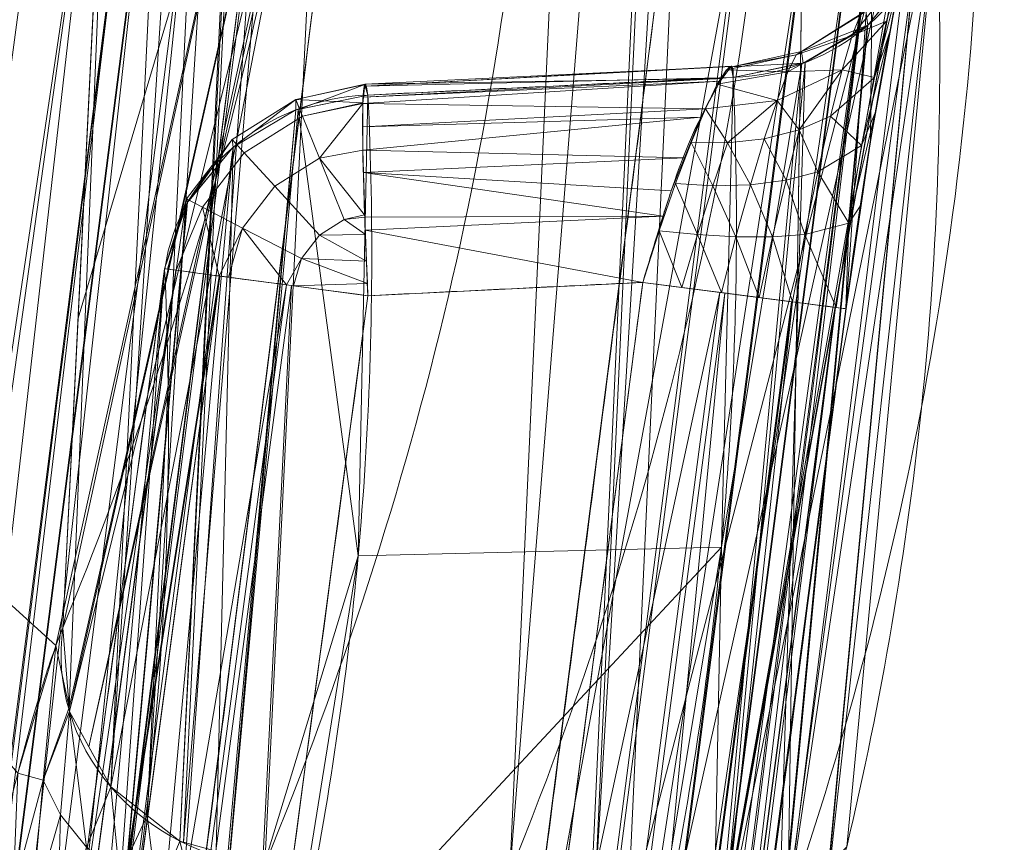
# Model space of a CAD drawing. Header units: millimetres. Extents: x -71 to 71, y -145 to 145.
# Tile 59 of 256: x 40.67 to 42.05, y -111.1 to -109.94. Entities that reach past the tile are written whole.
import ezdxf

# ---------------------------------------------------------------- set-up
doc = ezdxf.new("R2010")
doc.units = ezdxf.units.MM
doc.layers.add('1', color=7, linetype='CONTINUOUS')

msp = doc.modelspace()

# ---------------------------------------------------------------- linework, layer by layer
at = {"layer": '1', "color": 163, "linetype": 'Continuous', "lineweight": 13, "extrusion": (-0.014053, 0.319204, -0.947582)}
msp.add_arc((-36.7954, -106.0292, -34.4166), 0.3, 190.6256, 270.3886, dxfattribs=at)
at = {"layer": '1', "color": 163, "linetype": 'Continuous', "lineweight": 13, "extrusion": (0.998224, 0.048475, -0.034637)}
msp.add_arc((-112.2018, -0.1992, 35.7971), 0.3, 270.3591, 18.6436, dxfattribs=at)
at = {"layer": '1', "color": 163, "linetype": 'Continuous', "lineweight": 13, "extrusion": (-0.015198, 0.319143, -0.947585)}
msp.add_arc((-35.8742, -106.7486, -34.4747), 0.3, 10.8365, 90.5834, dxfattribs=at)
at = {"layer": '1', "color": 163, "linetype": 'Continuous', "lineweight": 13, "extrusion": (-0.131468, -0.99132, 4.78169e-05)}
msp.add_arc((55.3171, -1.444, 103.9647), 0.3, 176.5562, 267.9828, dxfattribs=at)
at = {"layer": '1', "color": 163, "linetype": 'Continuous', "lineweight": 13, "extrusion": (0.128934, 0.991653, 4.14914e-05)}
msp.add_arc((-55.4115, -2.0477, -104.0373), 0.3, 92.0172, 184.1511, dxfattribs=at)
at = {"layer": '1', "color": 163, "linetype": 'Continuous', "lineweight": 13, "extrusion": (0.130297, 0.316424, -0.939627)}
msp.add_arc((-80.1415, -79.8345, -34.6773), 0.3, 250.8648, 346.5367, dxfattribs=at)
at = {"layer": '1', "color": 163, "linetype": 'Continuous', "lineweight": 13}
for points in [[(40.7288, -110.8012, 5.2404), (40.9106, -110.3593, 3.9299), (41.1932, -109.3529, 0.9493), (41.0948, -108.1175, -2.7166), (40.8933, -107.4488, -4.6968)], [(41.178, -107.767, -4.833), (41.3592, -108.3663, -3.054), (41.4908, -109.5269, 0.3914), (41.2287, -110.6117, 3.6125), (41.0131, -111.1353, 5.1673)], [(41.3585, -111.1467, 5.1634), (41.4718, -110.8677, 4.3351), (41.6476, -110.3077, 2.6723), (41.7595, -109.4641, 0.1678), (41.7204, -108.6198, -2.3384), (41.5971, -108.0582, -4.0054), (41.5118, -107.7781, -4.8367)], [(41.7965, -108.0964, -4.9731), (42.0072, -108.7863, -2.9205), (42.1022, -110.0505, 0.843), (41.8179, -111.0506, 3.8123), (41.6428, -111.4804, 5.0899)], [(41.8317, -110.3519, -2.0738), (41.8835, -109.9532, -2.0742), (41.9534, -109.65, -1.6728), (41.9592, -109.7811, -1.2828)], [(40.8137, -109.742, -3.0603), (40.6503, -111.0481, -3.0618), (40.4923, -112.2846, -3.063), (40.3406, -113.4484, -3.064)], [(41.8328, -111.1101, 2.6698), (41.9294, -110.7015, 1.455), (41.9803, -110.2577, 0.1348), (41.9592, -109.7811, -1.2828)], [(41.3847, -113.5353, -2.4936), (41.5408, -112.3573, -2.4948), (41.7029, -111.1122, -2.4962), (41.8693, -109.8021, -2.4977)], [(41.5455, -110.3147, -1.7522), (41.5526, -110.2913, -1.7524), (41.5667, -110.2445, -1.7473), (41.5877, -110.1777, -1.7241), (41.6095, -110.1183, -1.6862), (41.6334, -110.0692, -1.6366), (41.6536, -110.0327, -1.5757), (41.6656, -110.0113, -1.5059), (41.6724, -110.0081, -1.4324), (41.6733, -110.0179, -1.3841), (41.6728, -110.0258, -1.361)], [(40.8721, -110.2955, -1.421), (40.8963, -110.8081, 0.0977), (40.8351, -111.24, 1.3772), (40.7545, -111.588, 2.4082)], [(41.832, -110.3519, -2.0738), (41.7139, -111.2635, -2.0727), (41.5982, -112.1421, -2.0717), (41.4856, -112.987, -2.0708)]]:
    msp.add_open_spline(points, degree=3, dxfattribs=at)
for points, knots in [([(41.5831, -109.7656, -2.7725), (41.575, -109.8294, -2.7725), (41.5669, -109.8931, -2.7725), (41.5057, -110.3712, -2.7725), (41.4525, -110.7855, -2.7725), (41.3453, -111.614, -2.7726), (41.2915, -112.0282, -2.7726), (41.1913, -112.7941, -2.7726), (41.145, -113.1457, -2.7726), (41.0985, -113.4974, -2.7726)], [0, 0, 0, 0, 0.05123, 0.05123, 0.384225, 0.384225, 0.717218, 0.717218, 1, 1, 1, 1]), ([(40.6265, -113.4856, -2.7892), (40.6872, -113.0204, -2.7892), (40.7473, -112.5551, -2.7892), (40.86, -111.6755, -2.7893), (40.9127, -111.2611, -2.7893), (41.0102, -110.4904, -2.7893), (41.055, -110.1341, -2.7893), (41.0996, -109.7778, -2.7893)], [0, 0, 0, 0, 0.376538, 0.376538, 0.711765, 0.711765, 1, 1, 1, 1]), ([(41.1585, -110.0507, -1.3431), (41.2482, -110.0464, -1.3463), (41.338, -110.042, -1.3494), (41.5095, -110.0337, -1.3553), (41.5911, -110.0297, -1.3581), (41.6728, -110.0258, -1.361)], [0, 0, 0, 0, 0.523681, 0.523681, 1, 1, 1, 1]), ([(41.6728, -110.0258, -1.361), (41.6784, -110.1524, -0.9852), (41.6789, -110.279, -0.6093), (41.6684, -110.5789, 0.2811), (41.6528, -110.7523, 0.7957), (41.6072, -111.0667, 1.7291), (41.5803, -111.2079, 2.1481), (41.547, -111.3488, 2.5666)], [0, 0, 0, 0, 0.286838, 0.286838, 0.679674, 0.679674, 1, 1, 1, 1]), ([(41.0405, -111.3489, 2.5111), (41.0592, -111.2682, 2.2714), (41.0758, -111.1874, 2.0315), (41.1211, -110.9335, 1.2778), (41.1421, -110.7603, 0.7635), (41.1654, -110.4083, -0.2816), (41.167, -110.2295, -0.8125), (41.1585, -110.0507, -1.3431)], [0, 0, 0, 0, 0.186928, 0.186928, 0.587188, 0.587188, 1, 1, 1, 1]), ([(40.5244, -112.8912, -1.4241), (40.529, -112.8567, -1.424), (40.5337, -112.8221, -1.424), (40.5904, -112.403, -1.4235), (40.6421, -112.0185, -1.4231), (40.7451, -111.2494, -1.4222), (40.7964, -110.8648, -1.4217), (40.8557, -110.4186, -1.4211), (40.8639, -110.357, -1.421), (40.8721, -110.2955, -1.421)], [0, 0, 0, 0, 0.039982, 0.039982, 0.484407, 0.484407, 0.928838, 0.928838, 1, 1, 1, 1]), ([(41.5455, -110.3147, -1.7522), (41.5063, -110.3166, -1.7509), (41.467, -110.3185, -1.7495), (41.338, -110.3247, -1.745), (41.2482, -110.3291, -1.7419), (41.1585, -110.3335, -1.7388)], [0, 0, 0, 0, 0.304084, 0.304084, 1, 1, 1, 1]), ([(41.1992, -112.949, -1.7523), (41.2504, -112.5643, -1.7523), (41.3013, -112.1795, -1.7523), (41.3608, -111.7269, -1.7523), (41.3698, -111.6591, -1.7523), (41.4346, -111.1658, -1.7523), (41.4902, -110.7402, -1.7522), (41.5455, -110.3147, -1.7522)], [0, 0, 0, 0, 0.438196, 0.438196, 0.515441, 0.515441, 1, 1, 1, 1]), ([(41.1585, -110.3335, -1.7388), (41.1074, -110.7182, -1.7388), (41.0562, -111.1029, -1.7388), (40.9965, -111.5491, -1.7387), (40.9883, -111.6107, -1.7387), (40.9239, -112.0916, -1.7387), (40.8675, -112.5108, -1.7387), (40.8108, -112.93, -1.7387)], [0, 0, 0, 0, 0.444428, 0.444428, 0.515589, 0.515589, 1, 1, 1, 1]), ([(40.4617, -112.3652, 5.2372), (40.4603, -112.3512, 5.2781), (40.4587, -112.317, 5.3578), (40.4607, -112.224, 5.5044), (40.4735, -112.065, 5.654), (40.502, -111.8326, 5.7728), (40.5434, -111.576, 5.8088), (40.5917, -111.3206, 5.7731), (40.6429, -111.0913, 5.656), (40.6832, -110.9361, 5.5071), (40.711, -110.8477, 5.3603), (40.7232, -110.8149, 5.281), (40.7288, -110.8012, 5.2404)], [0, 0, 0, 0, 0.0625, 0.125, 0.25, 0.375, 0.5, 0.625, 0.75, 0.875, 0.9375, 1, 1, 1, 1])]:
    msp.add_open_spline(points, degree=3, knots=knots, dxfattribs=at)
for points in [[(41.1933, -100.113, 15.8778), (37.9326, -100.6385, 23.4731), (36.8112, -110.2717, 19.4347)], [(36.8112, -110.2717, 19.4347), (39.7376, -109.9349, 12.0645), (41.1933, -100.113, 15.8778)], [(41.0106, -107.7086, -4.7962), (40.9586, -107.6711, -4.7783), (40.7962, -111.0254, 5.1742)], [(40.9586, -107.6711, -4.7783), (41.1321, -109.2989, 0.2196), (40.7962, -111.0254, 5.1742)], [(40.7962, -111.0254, 5.1742), (40.8477, -111.0658, 5.1677), (41.0106, -107.7086, -4.7962)], [(41.0567, -107.7418, -4.8121), (41.0106, -107.7086, -4.7962), (40.8477, -111.0658, 5.1677)], [(41.0567, -107.7418, -4.8121), (40.8477, -111.0658, 5.1677), (40.8935, -111.1018, 5.162)], [(40.8935, -111.1018, 5.162), (41.0623, -107.743, -4.8131), (41.0567, -107.7418, -4.8121)], [(40.8935, -111.1018, 5.162), (40.8988, -111.1033, 5.1622), (41.0623, -107.743, -4.8131)], [(41.178, -107.767, -4.833), (41.0623, -107.743, -4.8131), (40.8988, -111.1033, 5.1622)], [(40.8988, -111.1033, 5.1622), (41.0131, -111.1353, 5.1673), (41.178, -107.767, -4.833)], [(41.5118, -107.7781, -4.8367), (41.178, -107.767, -4.833), (41.0131, -111.1353, 5.1673), (41.3585, -111.1467, 5.1634)], [(41.6275, -107.8022, -4.8566), (41.5118, -107.7781, -4.8367), (41.3585, -111.1467, 5.1634)], [(41.3585, -111.1467, 5.1634), (41.4727, -111.1786, 5.1683), (41.6275, -107.8022, -4.8566)], [(41.6331, -107.8033, -4.8576), (41.6275, -107.8022, -4.8566), (41.4727, -111.1786, 5.1683), (41.478, -111.1801, 5.1685)], [(41.478, -111.1801, 5.1685), (41.6792, -107.8366, -4.8735), (41.6331, -107.8033, -4.8576)], [(41.478, -111.1801, 5.1685), (41.5238, -111.216, 5.1627), (41.6792, -107.8366, -4.8735)], [(41.9525, -109.5665, 0.1364), (41.6792, -107.8366, -4.8735), (41.5238, -111.216, 5.1627)], [(41.9592, -109.7811, -1.2828), (41.7965, -108.0965, -4.9731), (41.7497, -111.1958, 4.2443)], [(40.6435, -109.0303, -5.1686), (40.74, -109.3768, -4.1421), (40.0132, -114.1822, -5.2259)], [(40.811, -109.1254, 0.2731), (40.7288, -110.8012, 5.2404), (40.7376, -110.9138, 5.2037)], [(40.7376, -110.9138, 5.2037), (41.1153, -109.2402, 0.2392), (40.811, -109.1254, 0.2731)], [(41.1153, -109.2402, 0.2392), (40.7376, -110.9138, 5.2037), (40.738, -110.9191, 5.2019)], [(40.738, -110.9191, 5.2019), (41.1386, -109.2977, 0.2201), (41.1153, -109.2402, 0.2392)], [(40.8034, -109.2813, 0.7352), (41.0232, -109.4483, 4.1999), (40.7502, -110.3651, 3.9475)], [(40.738, -110.9191, 5.2019), (40.7654, -110.9691, 5.1889), (41.1386, -109.2977, 0.2201)], [(41.1321, -109.2989, 0.2196), (41.1386, -109.2977, 0.2201), (40.7654, -110.9691, 5.1889)], [(40.7654, -110.9691, 5.1889), (40.7962, -111.0254, 5.1742), (41.1321, -109.2989, 0.2196)], [(40.1326, -113.9336, -4.4932), (40.0132, -114.1822, -5.2259), (40.74, -109.3768, -4.1421)], [(40.74, -109.3768, -4.1421), (40.7808, -109.5791, -3.543), (40.1326, -113.9336, -4.4932)], [(41.0232, -109.4483, 4.1999), (39.7376, -109.9349, 12.0645), (40.7191, -110.8262, 5.3064)], [(40.7191, -110.8262, 5.3064), (40.7288, -110.8012, 5.2404), (41.0232, -109.4483, 4.1999)], [(40.7288, -110.8012, 5.2404), (40.7502, -110.3651, 3.9475), (41.0232, -109.4483, 4.1999)], [(41.5238, -111.216, 5.1627), (41.5753, -111.2564, 5.1561), (41.9525, -109.5665, 0.1364)], [(41.9525, -109.5665, 0.1364), (41.5753, -111.2564, 5.1561), (41.6336, -111.3626, 5.1283)], [(41.6336, -111.3626, 5.1283), (41.9892, -109.6191, 0.1193), (41.9525, -109.5665, 0.1364)], [(40.1891, -113.8159, -4.1466), (40.1326, -113.9336, -4.4932), (40.7808, -109.5791, -3.543)], [(40.3406, -113.4484, -3.064), (40.1891, -113.8159, -4.1466), (40.7808, -109.5791, -3.543)], [(40.7808, -109.5791, -3.543), (40.8137, -109.742, -3.0603), (40.3406, -113.4484, -3.064)], [(41.9423, -109.6526, 0.1078), (41.9892, -109.6191, 0.1193), (41.6336, -111.3626, 5.1283)], [(41.6336, -111.3626, 5.1283), (41.634, -111.3679, 5.1266), (41.9423, -109.6526, 0.1078)], [(41.9423, -109.6526, 0.1078), (41.634, -111.3679, 5.1266), (41.7497, -111.1958, 4.2443)], [(41.7497, -111.1958, 4.2443), (41.7709, -109.7893, 0.0613), (41.9423, -109.6526, 0.1078)], [(40.3677, -113.4519, -2.963), (40.3406, -113.4484, -3.064), (40.8137, -109.742, -3.0603)], [(40.8137, -109.742, -3.0603), (40.8418, -109.7456, -2.9604), (40.3677, -113.4519, -2.963)], [(40.3687, -113.452, -2.9594), (40.3677, -113.4519, -2.963), (40.8418, -109.7456, -2.9604)], [(40.8418, -109.7456, -2.9604), (40.8428, -109.7457, -2.957), (40.3687, -113.452, -2.9594)], [(40.4318, -113.4602, -2.8718), (40.3687, -113.452, -2.9594), (40.8428, -109.7457, -2.957)], [(40.8428, -109.7457, -2.957), (40.9061, -109.7536, -2.8706), (40.4318, -113.4602, -2.8718)], [(40.5217, -113.4719, -2.8125), (40.4318, -113.4602, -2.8718), (40.9061, -109.7536, -2.8706)], [(40.5217, -113.4719, -2.8125), (40.9061, -109.7536, -2.8706), (40.9955, -109.7648, -2.8123)], [(40.9955, -109.7648, -2.8123), (40.5252, -113.4724, -2.8117), (40.5217, -113.4719, -2.8125)], [(40.9955, -109.7648, -2.8123), (40.9989, -109.7652, -2.8115), (40.5252, -113.4724, -2.8117)], [(40.8654, -111.632, -2.7893), (40.5252, -113.4724, -2.8117), (40.9989, -109.7652, -2.8115)], [(40.9989, -109.7652, -2.8115), (41.0996, -109.7778, -2.7893), (40.8654, -111.632, -2.7893)], [(40.8654, -111.632, -2.7893), (41.0996, -109.7778, -2.7893), (41.5831, -109.7656, -2.7725), (41.3429, -111.6318, -2.7726)], [(41.3429, -111.6318, -2.7726), (41.5831, -109.7656, -2.7725), (41.6826, -109.7783, -2.7504)], [(41.2043, -113.5114, -2.7489), (41.1987, -113.5106, -2.7502), (41.6826, -109.7783, -2.7504), (41.6881, -109.779, -2.7492)], [(41.6826, -109.7783, -2.7504), (41.1987, -113.5106, -2.7502), (41.3429, -111.6318, -2.7726)], [(41.2043, -113.5114, -2.7489), (41.6881, -109.779, -2.7492), (41.7768, -109.7903, -2.6906)], [(41.7497, -111.1958, 4.2443), (41.8328, -111.1101, 2.6698), (41.9592, -109.7811, -1.2828)], [(41.9592, -109.7811, -1.2828), (41.8329, -111.1102, 2.6698), (41.8018, -111.2013, 2.6366)], [(41.8018, -111.2013, 2.6366), (41.9275, -109.8724, -1.3131), (41.9592, -109.7811, -1.2828)], [(41.7768, -109.7903, -2.6906), (41.2936, -113.5232, -2.6893), (41.2043, -113.5114, -2.7489)], [(41.2947, -113.5233, -2.6886), (41.2936, -113.5232, -2.6893), (41.7768, -109.7903, -2.6906), (41.778, -109.7905, -2.6899)], [(41.2947, -113.5233, -2.6886), (41.778, -109.7905, -2.6899), (41.8411, -109.7985, -2.6022)], [(41.8411, -109.7985, -2.6022), (41.3576, -113.5317, -2.5995), (41.2947, -113.5233, -2.6886)], [(41.3576, -113.5317, -2.5995), (41.8411, -109.7985, -2.6022), (41.8419, -109.7986, -2.5993)], [(41.8419, -109.7986, -2.5993), (41.3584, -113.5318, -2.5965), (41.3576, -113.5317, -2.5995)], [(41.3584, -113.5318, -2.5965), (41.8419, -109.7986, -2.5993), (41.8692, -109.8021, -2.4976)], [(41.8692, -109.8021, -2.4976), (41.3847, -113.5353, -2.4936), (41.3584, -113.5318, -2.5965)], [(41.4856, -112.987, -2.0708), (41.3847, -113.5352, -2.4936), (41.8693, -109.8021, -2.4977)], [(41.8693, -109.8021, -2.4977), (41.832, -110.3519, -2.0738), (41.4856, -112.987, -2.0708)], [(41.8693, -109.8021, -2.4977), (41.8661, -110.1156, -2.0243), (41.832, -110.3519, -2.0738)], [(41.9009, -109.923, -1.8901), (41.8661, -110.1156, -2.0243), (41.8693, -109.8021, -2.4977)], [(41.9267, -109.8747, -1.3139), (41.9275, -109.8724, -1.3131), (41.8018, -111.2013, 2.6366)], [(41.9283, -109.872, -1.313), (41.8626, -109.9525, -1.3391), (41.8595, -109.932, -1.4383)], [(41.9127, -109.8678, -1.8247), (41.8886, -109.9467, -1.7601), (41.8717, -110.0258, -1.843)], [(41.8717, -110.0258, -1.843), (41.8933, -109.9615, -1.9265), (41.9127, -109.8678, -1.8247)], [(41.9035, -109.8882, -1.662), (41.8886, -109.9467, -1.7601), (41.9127, -109.8678, -1.8247)], [(41.801, -111.2036, 2.6358), (41.7371, -111.2802, 2.6049), (41.9267, -109.8747, -1.3139)], [(41.8626, -109.9525, -1.3391), (41.9267, -109.8747, -1.3139), (41.7371, -111.2802, 2.6049)], [(41.9267, -109.8747, -1.3139), (41.8018, -111.2013, 2.6366), (41.801, -111.2036, 2.6358)], [(41.8886, -109.9467, -1.7601), (41.9035, -109.8882, -1.662), (41.8405, -109.9668, -1.6204)], [(41.8519, -109.938, -1.5328), (41.8405, -109.9668, -1.6204), (41.9035, -109.8882, -1.662)], [(39.7376, -109.9349, 12.0645), (40.6654, -111.0061, 5.5696), (40.7191, -110.8262, 5.3064)], [(41.8405, -109.9668, -1.6204), (41.8519, -109.938, -1.5328), (41.7617, -109.9942, -1.5158)], [(41.7691, -109.9892, -1.4376), (41.7617, -109.9942, -1.5158), (41.8519, -109.938, -1.5328)], [(41.8519, -109.938, -1.5328), (41.8595, -109.932, -1.4383), (41.7691, -109.9892, -1.4376)], [(41.7691, -109.9892, -1.4376), (41.8595, -109.932, -1.4383), (41.8626, -109.9525, -1.3391)], [(41.7371, -111.2802, 2.6049), (41.736, -111.2809, 2.6046), (41.8615, -109.9531, -1.3393), (41.8626, -109.9525, -1.3391)], [(41.7744, -110.0049, -1.3555), (41.8615, -109.9531, -1.3393), (41.736, -111.2809, 2.6046)], [(41.8626, -109.9525, -1.3391), (41.7714, -110.006, -1.3558), (41.7691, -109.9892, -1.4376)], [(41.8717, -110.0258, -1.843), (41.8886, -109.9467, -1.7601), (41.8262, -110.0154, -1.6983)], [(41.8405, -109.9668, -1.6204), (41.8262, -110.0154, -1.6983), (41.8886, -109.9467, -1.7601)], [(41.8262, -110.0154, -1.6983), (41.8405, -109.9668, -1.6204), (41.7499, -110.0182, -1.5882)], [(41.7617, -109.9942, -1.5158), (41.7499, -110.0182, -1.5882), (41.8405, -109.9668, -1.6204)], [(41.8933, -109.9615, -1.9265), (41.8717, -110.0258, -1.843), (41.8538, -110.1218, -1.9068)], [(41.8538, -110.1218, -1.9068), (41.8727, -110.076, -2.0052), (41.8933, -109.9615, -1.9265)], [(41.7499, -110.0182, -1.5882), (41.7617, -109.9942, -1.5158), (41.6633, -110.015, -1.5042)], [(41.671, -110.0111, -1.4336), (41.6633, -110.015, -1.5042), (41.7617, -109.9942, -1.5158)], [(41.7617, -109.9942, -1.5158), (41.7691, -109.9892, -1.4376), (41.671, -110.0111, -1.4336)], [(41.671, -110.0111, -1.4336), (41.7691, -109.9892, -1.4376), (41.7714, -110.006, -1.3558)], [(41.67, -110.0104, -1.4537), (41.1546, -110.0381, -1.4363), (41.1539, -110.0356, -1.4547)], [(41.6572, -110.0276, -1.5459), (41.67, -110.0104, -1.4537), (41.1539, -110.0356, -1.4547)], [(41.1546, -110.0381, -1.4363), (41.6702, -110.0102, -1.4522), (41.6728, -110.0258, -1.361)], [(41.1546, -110.0381, -1.4363), (41.67, -110.0104, -1.4537), (41.6702, -110.0102, -1.4522)], [(41.6488, -111.3307, 2.5809), (41.6438, -111.3316, 2.5802), (41.7694, -110.0059, -1.3557), (41.7744, -110.0049, -1.3555)], [(41.7694, -110.0059, -1.3557), (41.6438, -111.3316, 2.5802), (41.6562, -110.6878, 0.6042)], [(41.7744, -110.0049, -1.3555), (41.736, -111.2809, 2.6046), (41.6488, -111.3307, 2.5809)], [(41.6562, -110.6878, 0.6042), (41.6728, -110.0258, -1.361), (41.7694, -110.0059, -1.3557)], [(41.7714, -110.006, -1.3558), (41.6728, -110.0258, -1.361), (41.671, -110.0111, -1.4336)], [(41.6633, -110.015, -1.5042), (41.6505, -110.0354, -1.5704), (41.7499, -110.0182, -1.5882)], [(41.7346, -110.0584, -1.6525), (41.7499, -110.0182, -1.5882), (41.6505, -110.0354, -1.5704)], [(41.766, -110.0998, -1.7314), (41.8262, -110.0154, -1.6983), (41.7346, -110.0584, -1.6525)], [(41.7499, -110.0182, -1.5882), (41.7346, -110.0584, -1.6525), (41.8262, -110.0154, -1.6983)], [(41.766, -110.0998, -1.7314), (41.8098, -110.0804, -1.7637), (41.8262, -110.0154, -1.6983)], [(41.8262, -110.0154, -1.6983), (41.8098, -110.0804, -1.7637), (41.8717, -110.0258, -1.843)], [(41.1515, -110.0618, -1.5603), (41.1539, -110.0356, -1.4547), (41.0568, -110.0568, -1.4511)], [(41.1539, -110.0356, -1.4547), (41.154, -110.0361, -1.4512), (41.0568, -110.0568, -1.4511)], [(41.0621, -110.0706, -1.3483), (41.0568, -110.0568, -1.4511), (41.154, -110.0361, -1.4512)], [(41.154, -110.0361, -1.4512), (41.1585, -110.0507, -1.3431), (41.0621, -110.0706, -1.3483)], [(41.1447, -110.7002, 0.5852), (41.1585, -110.0507, -1.3431), (41.6728, -110.0258, -1.361), (41.6562, -110.6878, 0.6042)], [(41.1522, -110.0537, -1.5278), (41.1514, -110.0627, -1.5641), (41.6545, -110.0312, -1.5647)], [(41.6335, -110.0702, -1.6284), (41.6545, -110.0312, -1.5647), (41.1514, -110.0627, -1.5641)], [(41.6545, -110.0312, -1.5647), (41.6572, -110.0276, -1.5459), (41.1522, -110.0537, -1.5278)], [(41.1539, -110.0356, -1.4547), (41.1522, -110.0537, -1.5278), (41.6572, -110.0276, -1.5459)], [(41.6728, -110.0258, -1.361), (41.1585, -110.0507, -1.3431), (41.1546, -110.0381, -1.4363)], [(41.6505, -110.0354, -1.5704), (41.6337, -110.0703, -1.6298), (41.7346, -110.0584, -1.6525)], [(41.8538, -110.1218, -1.9068), (41.8717, -110.0258, -1.843), (41.8098, -110.0804, -1.7637)], [(41.06, -110.071, -1.3484), (41.1585, -110.0507, -1.3431), (41.1447, -110.7002, 0.5852)], [(40.9687, -110.1241, -1.3648), (40.9671, -110.1132, -1.4511), (41.0568, -110.0568, -1.4511)], [(40.9843, -110.132, -1.5605), (41.0663, -110.0804, -1.5605), (41.0568, -110.0568, -1.4511), (40.9671, -110.1132, -1.4511)], [(41.0568, -110.0568, -1.4511), (41.0569, -110.0717, -1.3486), (40.9687, -110.1241, -1.3648)], [(41.0568, -110.0568, -1.4511), (41.0663, -110.0804, -1.5605), (41.1515, -110.0618, -1.5603)], [(41.0568, -110.0568, -1.4511), (41.0621, -110.0706, -1.3483), (41.0569, -110.0717, -1.3486)], [(41.1514, -110.0627, -1.5641), (41.1515, -110.0618, -1.5603), (41.0663, -110.0804, -1.5605)], [(41.1514, -110.0627, -1.5641), (41.0663, -110.0804, -1.5605), (41.0902, -110.1397, -1.6528)], [(41.0902, -110.1397, -1.6528), (41.1514, -110.1283, -1.6558), (41.1514, -110.0627, -1.5641)], [(41.1514, -110.0627, -1.5641), (41.1514, -110.0955, -1.61), (41.6335, -110.0702, -1.6284)], [(41.7346, -110.0584, -1.6525), (41.6337, -110.0703, -1.6298), (41.6651, -110.1182, -1.6893)], [(41.6651, -110.1182, -1.6893), (41.7167, -110.1124, -1.7064), (41.7346, -110.0584, -1.6525)], [(41.7346, -110.0584, -1.6525), (41.7167, -110.1124, -1.7064), (41.766, -110.0998, -1.7314)], [(41.0569, -110.0717, -1.3486), (40.9418, -111.3666, 2.4974), (40.9386, -111.3672, 2.497)], [(40.9386, -111.3672, 2.497), (40.9687, -110.1241, -1.3648), (41.0569, -110.0717, -1.3486)], [(41.0569, -110.0717, -1.3486), (41.06, -110.071, -1.3484), (40.9418, -111.3666, 2.4974)], [(41.1447, -110.7002, 0.5852), (40.9418, -111.3666, 2.4974), (41.06, -110.071, -1.3484)], [(41.0273, -110.1792, -1.6528), (41.0902, -110.1397, -1.6528), (41.0663, -110.0804, -1.5605), (40.9843, -110.132, -1.5605)], [(41.6272, -110.0818, -1.6474), (41.6335, -110.0702, -1.6284), (41.1514, -110.0955, -1.61)], [(41.6337, -110.0703, -1.6298), (41.6138, -110.1177, -1.6801), (41.6651, -110.1182, -1.6893)], [(41.7921, -110.1588, -1.8134), (41.8098, -110.0804, -1.7637), (41.766, -110.0998, -1.7314)], [(41.8098, -110.0804, -1.7637), (41.7921, -110.1588, -1.8134), (41.8538, -110.1218, -1.9068)], [(41.8727, -110.076, -2.0052), (41.8538, -110.1218, -1.9068), (41.8356, -110.2312, -1.9472)], [(41.8356, -110.2312, -1.9472), (41.8519, -110.2075, -2.0559), (41.8727, -110.076, -2.0052)], [(41.1514, -110.0955, -1.61), (41.1514, -110.1283, -1.6558), (41.6272, -110.0818, -1.6474)], [(41.6041, -110.1394, -1.6903), (41.6272, -110.0818, -1.6474), (41.1514, -110.1283, -1.6558)], [(41.7475, -110.1707, -1.7758), (41.766, -110.0998, -1.7314), (41.7167, -110.1124, -1.7064)], [(41.766, -110.0998, -1.7314), (41.7475, -110.1707, -1.7758), (41.7921, -110.1588, -1.8134)], [(40.9066, -110.1993, -1.3891), (40.9027, -110.1972, -1.4511), (40.9671, -110.1132, -1.4511)], [(40.9253, -110.2089, -1.5605), (40.9843, -110.132, -1.5605), (40.9671, -110.1132, -1.4511), (40.9027, -110.1972, -1.4511)], [(40.9671, -110.1132, -1.4511), (40.9687, -110.1241, -1.3648), (40.9066, -110.1993, -1.3891)], [(41.6138, -110.1177, -1.6801), (41.5918, -110.1755, -1.7189), (41.6442, -110.1787, -1.7283)], [(41.6442, -110.1787, -1.7283), (41.6651, -110.1182, -1.6893), (41.6138, -110.1177, -1.6801)], [(41.6651, -110.1182, -1.6893), (41.6442, -110.1787, -1.7283), (41.6971, -110.1773, -1.7471)], [(41.6971, -110.1773, -1.7471), (41.7167, -110.1124, -1.7064), (41.6651, -110.1182, -1.6893)], [(41.7167, -110.1124, -1.7064), (41.6971, -110.1773, -1.7471), (41.7475, -110.1707, -1.7758)], [(41.8356, -110.2312, -1.9472), (41.8538, -110.1218, -1.9068), (41.7921, -110.1588, -1.8134)], [(40.9687, -110.1241, -1.3648), (40.8503, -111.4177, 2.4731), (40.7864, -111.4944, 2.4422)], [(40.9045, -110.2018, -1.3899), (40.9687, -110.1241, -1.3648), (40.7864, -111.4944, 2.4422)], [(40.9386, -111.3672, 2.497), (40.8503, -111.4177, 2.4731), (40.9687, -110.1241, -1.3648)], [(40.982, -110.2382, -1.6528), (41.0273, -110.1792, -1.6528), (40.9843, -110.132, -1.5605), (40.9253, -110.2089, -1.5605)], [(41.1538, -110.2193, -1.7146), (41.1514, -110.1283, -1.6558), (41.0902, -110.1397, -1.6528)], [(41.1514, -110.1283, -1.6558), (41.1522, -110.1598, -1.6762), (41.6041, -110.1394, -1.6903)], [(41.0902, -110.2483, -1.7152), (41.1251, -110.2263, -1.7152), (41.0902, -110.1397, -1.6528), (41.0273, -110.1792, -1.6528)], [(41.0902, -110.1397, -1.6528), (41.1251, -110.2263, -1.7152), (41.1538, -110.2193, -1.7146)], [(41.5856, -110.1856, -1.7247), (41.6041, -110.1394, -1.6903), (41.1522, -110.1598, -1.6762)], [(41.1522, -110.1598, -1.6762), (41.1539, -110.223, -1.7169), (41.5745, -110.2214, -1.7324)], [(41.5745, -110.2214, -1.7324), (41.5856, -110.1856, -1.7247), (41.1522, -110.1598, -1.6762)], [(41.774, -110.2472, -1.8439), (41.7921, -110.1588, -1.8134), (41.7475, -110.1707, -1.7758)], [(41.7921, -110.1588, -1.8134), (41.774, -110.2472, -1.8439), (41.8356, -110.2312, -1.9472)], [(41.5918, -110.1755, -1.7189), (41.5687, -110.2419, -1.7437), (41.6224, -110.2474, -1.7525)], [(41.6224, -110.2474, -1.7525), (41.6442, -110.1787, -1.7283), (41.5918, -110.1755, -1.7189)], [(41.6767, -110.2505, -1.772), (41.6971, -110.1773, -1.7471), (41.6442, -110.1787, -1.7283)], [(41.6971, -110.1773, -1.7471), (41.6767, -110.2505, -1.772), (41.7284, -110.2505, -1.8028)], [(41.7284, -110.2505, -1.8028), (41.7475, -110.1707, -1.7758), (41.6971, -110.1773, -1.7471)], [(41.7475, -110.1707, -1.7758), (41.7284, -110.2505, -1.8028), (41.774, -110.2472, -1.8439)], [(41.065, -110.2811, -1.7152), (41.0902, -110.2483, -1.7152), (41.0273, -110.1792, -1.6528), (40.982, -110.2382, -1.6528)], [(41.6442, -110.1787, -1.7283), (41.6224, -110.2474, -1.7525), (41.6767, -110.2505, -1.772)], [(40.7864, -111.4944, 2.4422), (40.7854, -111.4974, 2.4412), (40.9035, -110.2047, -1.3909)], [(40.8721, -110.2955, -1.421), (40.9035, -110.2047, -1.3909), (40.7854, -111.4974, 2.4412)], [(40.9035, -110.2047, -1.3909), (40.9045, -110.2018, -1.3899), (40.7864, -111.4944, 2.4422)], [(40.9027, -110.1972, -1.4511), (40.9045, -110.2018, -1.3899), (40.8721, -110.2955, -1.421)], [(40.8721, -110.2955, -1.421), (40.8762, -110.296, -1.4504), (40.9027, -110.1972, -1.4511)], [(40.9027, -110.1972, -1.4511), (40.8762, -110.296, -1.4504), (40.8884, -110.2976, -1.5387)], [(40.8884, -110.2976, -1.5387), (40.9253, -110.2089, -1.5605), (40.9027, -110.1972, -1.4511)], [(40.9027, -110.1972, -1.4511), (40.9066, -110.1993, -1.3891), (40.9045, -110.2018, -1.3899)], [(40.9253, -110.2089, -1.5605), (40.8884, -110.2976, -1.5387), (40.9489, -110.3057, -1.6408)], [(40.9489, -110.3057, -1.6408), (40.982, -110.2382, -1.6528), (40.9253, -110.2089, -1.5605)], [(41.8317, -110.3519, -2.0738), (41.8519, -110.2075, -2.0559), (41.8356, -110.2312, -1.9472)], [(41.1549, -110.2472, -1.7217), (41.1251, -110.2263, -1.7152), (41.0902, -110.2483, -1.7152)], [(41.1539, -110.223, -1.7169), (41.1538, -110.2193, -1.7146), (41.1251, -110.2263, -1.7152)], [(41.1251, -110.2263, -1.7152), (41.1549, -110.2472, -1.7217), (41.1539, -110.223, -1.7169)], [(41.1539, -110.223, -1.7169), (41.1546, -110.2413, -1.7206), (41.5745, -110.2214, -1.7324)], [(41.5455, -110.3147, -1.7522), (41.5745, -110.2214, -1.7324), (41.1546, -110.2413, -1.7206)], [(41.8181, -110.3501, -1.9598), (41.8356, -110.2312, -1.9472), (41.774, -110.2472, -1.8439)], [(41.8356, -110.2312, -1.9472), (41.8181, -110.3501, -1.9598), (41.8317, -110.3519, -2.0738)], [(40.9489, -110.3057, -1.6408), (40.962, -110.3074, -1.6505), (40.982, -110.2382, -1.6528)], [(40.982, -110.2382, -1.6528), (40.962, -110.3074, -1.6505), (41.0438, -110.3183, -1.7112)], [(41.0438, -110.3183, -1.7112), (41.065, -110.2811, -1.7152), (40.982, -110.2382, -1.6528)], [(41.1546, -110.2413, -1.7206), (41.1585, -110.3335, -1.7388), (41.5455, -110.3147, -1.7522)], [(41.5687, -110.2419, -1.7437), (41.5455, -110.3147, -1.7522), (41.6005, -110.3218, -1.7594)], [(41.6005, -110.3218, -1.7594), (41.6224, -110.2474, -1.7525), (41.5687, -110.2419, -1.7437)], [(41.1564, -110.2848, -1.7292), (41.0902, -110.2483, -1.7152), (41.065, -110.2811, -1.7152)], [(41.0902, -110.2483, -1.7152), (41.1564, -110.2848, -1.7292), (41.1549, -110.2472, -1.7217)], [(41.6224, -110.2474, -1.7525), (41.6005, -110.3218, -1.7594), (41.6564, -110.3291, -1.7782)], [(41.6564, -110.3291, -1.7782), (41.6767, -110.2505, -1.772), (41.6224, -110.2474, -1.7525)], [(41.6767, -110.2505, -1.772), (41.6564, -110.3291, -1.7782), (41.7097, -110.336, -1.8092)], [(41.7097, -110.336, -1.8092), (41.7284, -110.2505, -1.8028), (41.6767, -110.2505, -1.772)], [(41.7284, -110.2505, -1.8028), (41.7097, -110.336, -1.8092), (41.7564, -110.3421, -1.8516)], [(41.7564, -110.3421, -1.8516), (41.774, -110.2472, -1.8439), (41.7284, -110.2505, -1.8028)], [(41.774, -110.2472, -1.8439), (41.7564, -110.3421, -1.8516), (41.8181, -110.3501, -1.9598)], [(41.0438, -110.3183, -1.7112), (41.0534, -110.3195, -1.7135), (41.065, -110.2811, -1.7152)], [(41.1578, -110.3165, -1.7354), (41.065, -110.2811, -1.7152), (41.0534, -110.3195, -1.7135)], [(41.065, -110.2811, -1.7152), (41.1578, -110.3165, -1.7354), (41.1564, -110.2848, -1.7292)], [(40.5411, -112.8935, -1.5368), (40.9489, -110.3057, -1.6408), (40.8884, -110.2976, -1.5387)], [(40.8884, -110.2976, -1.5387), (40.8879, -110.2976, -1.5346), (40.5411, -112.8935, -1.5368)], [(40.5411, -112.8935, -1.5368), (40.8879, -110.2976, -1.5346), (40.699, -111.5935, -1.4226)], [(40.8879, -110.2976, -1.5346), (40.8721, -110.2955, -1.421), (40.699, -111.5935, -1.4226)], [(40.699, -111.5935, -1.4226), (40.8721, -110.2955, -1.421), (40.7545, -111.588, 2.4082)], [(40.7854, -111.4974, 2.4412), (40.7545, -111.588, 2.4082), (40.8721, -110.2955, -1.421)], [(40.9489, -110.3057, -1.6408), (40.5411, -112.8935, -1.5368), (40.5417, -112.8936, -1.5409)], [(40.5417, -112.8936, -1.5409), (40.95, -110.3058, -1.6417), (40.9489, -110.3057, -1.6408)], [(40.5417, -112.8936, -1.5409), (40.6024, -112.9018, -1.6418), (40.95, -110.3058, -1.6417)], [(40.6024, -112.9018, -1.6418), (40.6036, -112.902, -1.6427), (40.95, -110.3058, -1.6417)], [(41.0438, -110.3183, -1.7112), (40.95, -110.3058, -1.6417), (40.6036, -112.902, -1.6427)], [(41.3733, -111.6319, -1.7523), (41.5455, -110.3147, -1.7522), (41.1585, -110.3335, -1.7388), (40.9855, -111.6318, -1.7387)], [(41.6541, -110.3288, -1.7786), (41.5455, -110.3147, -1.7522), (41.3733, -111.6319, -1.7523)], [(40.6036, -112.902, -1.6427), (40.697, -112.9146, -1.7114), (41.0438, -110.3183, -1.7112)], [(40.697, -112.9146, -1.7114), (40.7036, -112.9155, -1.713), (41.0506, -110.3191, -1.7128), (41.0438, -110.3183, -1.7112)], [(40.9855, -111.6318, -1.7387), (41.0506, -110.3191, -1.7128), (40.7036, -112.9155, -1.713)], [(40.9855, -111.6318, -1.7387), (41.1585, -110.3335, -1.7388), (41.0506, -110.3191, -1.7128)], [(41.0534, -110.3195, -1.7135), (41.1585, -110.3335, -1.7388), (41.1578, -110.3165, -1.7354)], [(41.661, -110.3297, -1.7803), (41.6541, -110.3288, -1.7786), (41.3072, -112.9633, -1.7784), (41.314, -112.9642, -1.7801)], [(41.3072, -112.9633, -1.7784), (41.6541, -110.3288, -1.7786), (41.3733, -111.6319, -1.7523)], [(41.661, -110.3297, -1.7803), (41.314, -112.9642, -1.7801), (41.4078, -112.9767, -1.8497)], [(41.4078, -112.9767, -1.8497), (41.7552, -110.3419, -1.8507), (41.661, -110.3297, -1.7803)], [(41.7564, -110.3421, -1.8516), (41.7552, -110.3419, -1.8507), (41.4078, -112.9767, -1.8497), (41.409, -112.9769, -1.8506)], [(41.7564, -110.3421, -1.8516), (41.409, -112.9769, -1.8506), (41.4694, -112.9849, -1.9529)], [(41.4694, -112.9849, -1.9529), (41.8165, -110.3499, -1.955), (41.7564, -110.3421, -1.8516)], [(41.8165, -110.3499, -1.955), (41.4694, -112.9849, -1.9529), (41.47, -112.985, -1.957)], [(41.47, -112.985, -1.957), (41.8171, -110.35, -1.9592), (41.8165, -110.3499, -1.955)], [(41.8171, -110.35, -1.9592), (41.47, -112.985, -1.957), (41.4856, -112.987, -2.0708)], [(41.4856, -112.987, -2.0708), (41.8317, -110.3519, -2.0738), (41.8171, -110.35, -1.9592)], [(41.6562, -110.6878, 0.6042), (41.547, -111.3488, 2.5666), (41.0405, -111.3489, 2.5111)], [(41.0405, -111.3489, 2.5111), (41.1447, -110.7002, 0.5852), (41.6562, -110.6878, 0.6042)], [(41.6438, -111.3316, 2.5802), (41.547, -111.3488, 2.5666), (41.6562, -110.6878, 0.6042)], [(41.1447, -110.7002, 0.5852), (41.0405, -111.3489, 2.5111), (40.9418, -111.3666, 2.4974)], [(40.7376, -110.9138, 5.2037), (40.7288, -110.8012, 5.2404), (40.7191, -110.8262, 5.3064)], [(40.7191, -110.8262, 5.3064), (40.6654, -111.0061, 5.5696), (40.7011, -111.0161, 5.4006)], [(40.7011, -111.0161, 5.4006), (40.7376, -110.9138, 5.2037), (40.7191, -110.8262, 5.3064)], [(40.738, -110.9191, 5.2019), (40.7376, -110.9138, 5.2037), (40.7011, -111.0161, 5.4006)], [(40.7011, -111.0161, 5.4006), (40.7255, -111.0648, 5.3698), (40.738, -110.9191, 5.2019)], [(40.738, -110.9191, 5.2019), (40.7255, -111.0648, 5.3698), (40.762, -111.1104, 5.3437)], [(40.762, -111.1104, 5.3437), (40.7962, -111.0254, 5.1742), (40.738, -110.9191, 5.2019)], [(40.6654, -111.0061, 5.5696), (40.6587, -111.1734, 5.5564), (40.7011, -111.0161, 5.4006)], [(40.7011, -111.0161, 5.4006), (40.6587, -111.1734, 5.5564), (40.6843, -111.2092, 5.5155)], [(40.6843, -111.2092, 5.5155), (40.7255, -111.0648, 5.3698), (40.7011, -111.0161, 5.4006)], [(40.7962, -111.0254, 5.1742), (40.762, -111.1104, 5.3437), (40.8086, -111.1497, 5.3244)], [(40.8086, -111.1497, 5.3244), (40.8477, -111.0658, 5.1677), (40.7962, -111.0254, 5.1742)], [(40.7255, -111.0648, 5.3698), (40.6843, -111.2092, 5.5155), (40.7208, -111.2435, 5.4801)], [(40.7208, -111.2435, 5.4801), (40.762, -111.1104, 5.3437), (40.7255, -111.0648, 5.3698)], [(40.8477, -111.0658, 5.1677), (40.8086, -111.1497, 5.3244), (40.8618, -111.1803, 5.3129)], [(40.8618, -111.1803, 5.3129), (40.8935, -111.1018, 5.162), (40.8477, -111.0658, 5.1677)], [(40.8935, -111.1018, 5.162), (40.8618, -111.1803, 5.3129), (40.9178, -111.201, 5.3092)], [(40.9178, -111.201, 5.3092), (40.9579, -111.1199, 5.1648), (40.8935, -111.1018, 5.162)]]:
    msp.add_3dface(points, dxfattribs=at)

doc.saveas('drawing.dxf')
